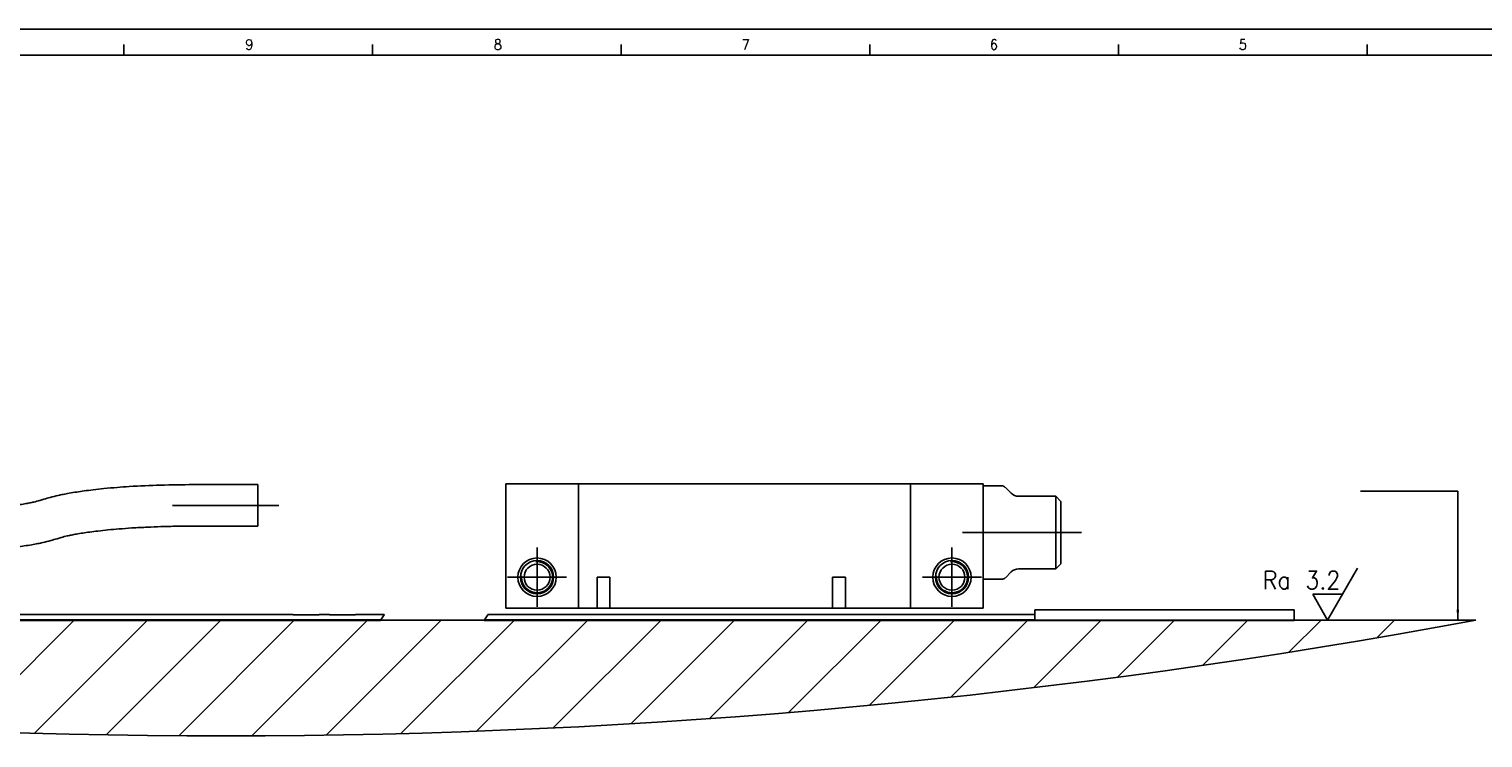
# Model space of a CAD drawing. Header units: millimetres. Extents: x -235 to 1545, y -109 to 485.
# Tile 14 of 17: x 150 to 430, y 348 to 485. Entities that reach past the tile are written whole.
import ezdxf

# ---------------------------------------------------------------- set-up
doc = ezdxf.new("R2010")
doc.units = ezdxf.units.MM
doc.linetypes.add('DOT_CENTER', pattern=[14, 12, -1, 0, -1])
doc.layers.add('1', color=7, linetype='Continuous')
doc.styles.add('CONVERTER_11', font='txt.shx', dxfattribs={"width": 0.9})
doc.dimstyles.get("Standard").update_dxf_attribs({"dimtxt": 0.18, "dimasz": 0.18, "dimexe": 0.18, "dimexo": 0.0625, "dimgap": 0.09, "dimtad": 0, "dimtih": 1, "dimtoh": 1, "dimdec": 4, "dimzin": 0, "dimdsep": 46, "dimtxsty": 'Standard', "dimcen": 0.09, "dimadec": 0, "dimazin": 0, "dimtfac": 1, "dimtdec": 4, "dimtofl": 0, "dimtmove": 0, "dimatfit": 3, "dimfxl": 1, "dimtolj": 1, "dimtzin": 0, "dimarcsym": 0})

# ---------------------------------------------------------------- blocks, each defined once
blk = doc.blocks.new('AM_CREATE_SYMBOL_SURFACE', base_point=(400.44, 370.9))
at = {"layer": '1', "color": 7, "linetype": 'Continuous'}
for p, q in [((400.44, 370.9), (406.21, 380.9)), ((403.32, 375.9), (397.56, 375.9)), ((397.56, 375.9), (400.44, 370.9))]:
    blk.add_line(p, q, dxfattribs=at)
at = {"layer": '1', "color": 4, "insert": (402.89, 376.85), "char_height": 3.5, "attachment_point": 9, "line_spacing_factor": 1.20048, "style": 'CONVERTER_11'}
blk.add_mtext('Ra 3.2', dxfattribs=at)
blk = doc.blocks.new('FLEJE_REGLA_EXPOSED_ADHESIVADA_670__17', base_point=(-34, 185.42))
at = {"color": 7, "linetype": 'Continuous'}
for p, q in [((172, 186.42), (172, 185.98)), ((197, 186.42), (172, 186.42)), ((197, 186.42), (197, 185.42)), ((-9, 185.48), (108.93, 185.48)), ((108.89, 185.42), (-9, 185.42)), ((56.5, 185.98), (100.5, 185.98)), ((100.5, 185.96), (100.5, 185.98)), ((100.5, 185.96), (102.5, 185.96)), ((100.5, 185.94), (100.5, 185.96)), ((100.5, 185.94), (102.5, 185.94)), ((102.5, 185.94), (102.5, 185.96)), ((102.5, 185.94), (103, 185.94)), ((103, 185.98), (103, 185.94)), ((103, 185.98), (104, 185.98)), ((104, 185.94), (104, 185.98)), ((104, 185.94), (104.5, 185.94)), ((104.5, 185.96), (106.5, 185.96)), ((104.5, 185.94), (104.5, 185.96)), ((104.5, 185.94), (106.5, 185.94)), ((106.5, 185.98), (106.5, 185.96)), ((106.5, 185.98), (109.26, 185.98)), ((106.5, 185.96), (106.5, 185.94)), ((172, 185.42), (118.89, 185.42)), ((118.93, 185.48), (172, 185.48)), ((119.26, 185.98), (172, 185.98)), ((172, 185.98), (172, 185.42)), ((197, 185.42), (172, 185.42))]:
    blk.add_line(p, q, dxfattribs=at)
at = {"color": 2, "linetype": 'DOT_CENTER'}
for p, q in [((108.93, 185.48), (108.89, 185.42)), ((108.93, 185.48), (109.25, 185.96)), ((109.25, 185.96), (109.26, 185.98)), ((118.89, 185.42), (118.93, 185.48)), ((119.25, 185.96), (118.93, 185.48)), ((119.26, 185.98), (119.25, 185.96))]:
    blk.add_line(p, q, dxfattribs=at)
blk = doc.blocks.new('CABEZA_REGLA_EXPOSED_2__18', base_point=(121, 186.58))
at = {"color": 7, "linetype": 'Continuous'}
for p, q in [((121, 186.58), (121, 198.58)), ((121, 198.58), (128, 198.58)), ((128, 186.58), (128, 198.58)), ((160, 198.58), (128, 198.58)), ((160, 198.58), (160, 186.58)), ((167, 198.58), (160, 198.58)), ((167, 198.38), (167, 198.58)), ((167, 189.38), (167, 198.38)), ((168.79, 198.38), (167, 198.38)), ((169.71, 197.67), (169.15, 198.23)), ((174, 197.38), (170.41, 197.38)), ((174, 190.38), (174, 197.38)), ((174.5, 196.88), (174, 197.38)), ((174.5, 196.88), (174.5, 190.88)), ((174.5, 190.88), (174, 190.38)), ((129.78, 189.58), (129.78, 186.58)), ((129.78, 189.58), (131.02, 189.58)), ((131.02, 189.58), (131.02, 186.58)), ((152.48, 189.58), (152.48, 186.58)), ((152.48, 189.58), (153.72, 189.58)), ((153.72, 189.58), (153.72, 186.58)), ((167, 186.58), (167, 189.38)), ((168.79, 189.38), (167, 189.38)), ((169.71, 190.09), (169.15, 189.53)), ((174, 190.38), (170.41, 190.38)), ((121, 186.58), (128, 186.58)), ((129.78, 186.58), (128, 186.58)), ((129.78, 186.58), (131.02, 186.58)), ((152.48, 186.58), (131.02, 186.58)), ((152.48, 186.58), (153.72, 186.58)), ((160, 186.58), (153.72, 186.58)), ((160, 186.58), (167, 186.58))]:
    blk.add_line(p, q, dxfattribs=at)
for centre, radius in [((124, 189.58), 1.85), ((124, 189.58), 1.6), ((124, 189.58), 1.25), ((164, 189.58), 1.85), ((164, 189.58), 1.6), ((164, 189.58), 1.25)]:
    blk.add_circle(centre, radius, dxfattribs=at)
for centre, radius, start, end in [((168.79, 197.88), 0.5, 45, 90), ((170.41, 198.38), 1, 225, 270), ((168.79, 189.88), 0.5, 270, 315), ((170.41, 189.38), 1, 90, 135)]:
    blk.add_arc(centre, radius, start, end, dxfattribs=at)
at = {"layer": '1', "color": 2, "linetype": 'DOT_CENTER'}
for p, q in [((170.79, 193.88), (165, 193.88)), ((171.71, 193.88), (167.15, 193.88)), ((176.5, 193.88), (168.41, 193.88)), ((124, 192.43), (124, 186.73)), ((164, 192.43), (164, 186.73)), ((126.85, 189.58), (121.15, 189.58)), ((166.85, 189.58), (161.15, 189.58))]:
    blk.add_line(p, q, dxfattribs=at)
at = {"layer": '1', "color": 30, "linetype": 'Continuous'}
for centre in [(124, 189.58), (164, 189.58)]:
    blk.add_arc(centre, 1.5, 175, 95, dxfattribs=at)
blk = doc.blocks.new('CABEZA_REGLA_EXPOSED__19', base_point=(-4, 186.58))
at = {"color": 7, "linetype": 'Continuous'}
for p, q in [((-4, 186.58), (-4, 198.58)), ((-4, 198.58), (3, 198.58)), ((3, 186.58), (3, 198.58)), ((35, 198.58), (3, 198.58)), ((35, 198.58), (35, 186.58)), ((35, 198.58), (42, 198.58)), ((42, 198.38), (42, 198.58)), ((42, 189.38), (42, 198.38)), ((43.79, 198.38), (42, 198.38)), ((44.71, 197.67), (44.15, 198.23)), ((90.84, 198.5), (97.09, 198.5)), ((97.09, 194.52), (97.09, 198.5)), ((49, 197.38), (45.41, 197.38)), ((49.5, 196.88), (49, 197.38)), ((49, 190.38), (49, 197.38)), ((49.5, 196.88), (49.5, 190.88)), ((63.34, 195.88), (49.5, 195.88)), ((90.84, 194.5), (97.09, 194.5)), ((97.09, 194.5), (97.09, 194.52)), ((49.5, 190.88), (49, 190.38)), ((63.34, 191.88), (49.5, 191.88)), ((4.78, 189.58), (4.78, 186.58)), ((4.78, 189.58), (6.02, 189.58)), ((6.02, 189.58), (6.02, 186.58)), ((27.48, 189.58), (28.72, 189.58)), ((27.48, 189.58), (27.48, 186.58)), ((28.72, 189.58), (28.72, 186.58)), ((43.79, 189.38), (42, 189.38)), ((42, 186.58), (42, 189.38)), ((44.71, 190.09), (44.15, 189.53)), ((49, 190.38), (45.41, 190.38)), ((-4, 186.58), (3, 186.58)), ((4.78, 186.58), (3, 186.58)), ((4.78, 186.58), (6.02, 186.58)), ((27.48, 186.58), (6.02, 186.58)), ((27.48, 186.58), (28.72, 186.58)), ((35, 186.58), (28.72, 186.58)), ((35, 186.58), (42, 186.58))]:
    blk.add_line(p, q, dxfattribs=at)
for centre, radius in [((-1, 189.58), 1.85), ((-1, 189.58), 1.6), ((-1, 189.58), 1.25), ((39, 189.58), 1.85), ((39, 189.58), 1.6), ((39, 189.58), 1.25)]:
    blk.add_circle(centre, radius, dxfattribs=at)
for centre, radius, start, end in [((43.79, 197.88), 0.5, 45, 90), ((45.41, 198.38), 1, 225, 270), ((43.79, 189.88), 0.5, 270, 315), ((45.41, 189.38), 1, 90, 135)]:
    blk.add_arc(centre, radius, start, end, dxfattribs=at)
for points, knots in [([(76.46, 197.09), (76.66, 197.15), (77.11, 197.29), (77.73, 197.44), (78.34, 197.57), (78.94, 197.68), (79.61, 197.79), (80.38, 197.9), (81.25, 198.01), (82.32, 198.13), (83.48, 198.23), (85.3, 198.36), (87.74, 198.47), (89.8, 198.49), (90.84, 198.5)], [0, 0, 0, 0, 0.62921, 1.420102, 1.920735, 2.501937, 3.237484, 3.957403, 4.829088, 5.884032, 7.17488, 8.336975, 11.355926, 14.497743, 14.497743, 14.497743, 14.497743]), ([(63.34, 195.88), (63.81, 195.88), (64.84, 195.89), (66.39, 195.92), (67.89, 195.98), (69.25, 196.06), (70.44, 196.14), (71.53, 196.24), (72.46, 196.34), (73.28, 196.44), (73.97, 196.54), (74.55, 196.64), (75.05, 196.73), (75.54, 196.83), (76, 196.95), (76.33, 197.05), (76.46, 197.09)], [0, 0, 0, 0, 1.413116, 3.102191, 4.651907, 5.906161, 7.186391, 8.221899, 9.202189, 10.000254, 10.67575, 11.293708, 11.77051, 12.197772, 12.794938, 13.210054, 13.210054, 13.210054, 13.210054]), ([(90.84, 194.5), (90.32, 194.5), (89.29, 194.49), (87.82, 194.46), (86.38, 194.4), (85.02, 194.33), (83.75, 194.24), (82.65, 194.14), (81.72, 194.04), (80.91, 193.94), (80.22, 193.84), (79.63, 193.74), (79.14, 193.65), (78.65, 193.55), (78.18, 193.43), (77.86, 193.33), (77.72, 193.29)], [0, 0, 0, 0, 1.560231, 3.102192, 4.400354, 5.906162, 7.186391, 8.221899, 9.20219, 10.000254, 10.67575, 11.293709, 11.77051, 12.197773, 12.780892, 13.210055, 13.210055, 13.210055, 13.210055]), ([(77.72, 193.29), (77.52, 193.23), (77.07, 193.09), (76.45, 192.94), (75.84, 192.81), (75.24, 192.7), (74.57, 192.59), (73.78, 192.47), (72.91, 192.36), (71.87, 192.25), (70.73, 192.15), (68.91, 192.02), (66.44, 191.91), (64.39, 191.89), (63.34, 191.88)], [0, 0, 0, 0, 0.62921, 1.420102, 1.920735, 2.501937, 3.237484, 3.957403, 4.896846, 5.884032, 7.083791, 8.336976, 11.355927, 14.497744, 14.497744, 14.497744, 14.497744])]:
    blk.add_open_spline(points, degree=3, knots=knots, dxfattribs=at)
at = {"layer": '1', "color": 2, "linetype": 'DOT_CENTER'}
for p, q in [((88.84, 196.5), (99.09, 196.5)), ((45.79, 193.88), (40, 193.88)), ((46.71, 193.88), (42.15, 193.88)), ((65.34, 193.88), (43.41, 193.88)), ((-1, 192.43), (-1, 186.73)), ((39, 192.43), (39, 186.73)), ((1.85, 189.58), (-3.85, 189.58)), ((41.85, 189.58), (36.15, 189.58))]:
    blk.add_line(p, q, dxfattribs=at)
at = {"layer": '1', "color": 30, "linetype": 'Continuous'}
for centre in [(-1, 189.58), (39, 189.58)]:
    blk.add_arc(centre, 1.5, 175, 95, dxfattribs=at)
blk = doc.blocks.new('REGLA_EXPOSED_ADHESIVADA__20', base_point=(-34, 185.42))
for name, p in [('CABEZA_REGLA_EXPOSED__19', (-4, 186.58)), ('CABEZA_REGLA_EXPOSED_2__18', (121, 186.58)), ('FLEJE_REGLA_EXPOSED_ADHESIVADA_670__17', (-34, 185.42))]:
    blk.add_blockref(name, p)
blk = doc.blocks.new('EXA_670__21', base_point=(-34, 185.42))
blk.add_blockref('REGLA_EXPOSED_ADHESIVADA__20', (-34, 185.42))
blk = doc.blocks.new('Marco_a1', base_point=(184.81, 187.78))
at = {"layer": '1', "color": 2, "linetype": 'Continuous'}
for p, q in [((604.81, 484.78), (-235.19, 484.78)), ((168.34, 481.78), (168.34, 479.78)), ((216.29, 481.78), (216.29, 479.78)), ((264.23, 481.78), (264.23, 479.78)), ((312.17, 481.78), (312.17, 479.78)), ((360.11, 481.78), (360.11, 479.78)), ((408.05, 481.78), (408.05, 479.78))]:
    blk.add_line(p, q, dxfattribs=at)
at = {"layer": '1', "color": 7, "linetype": 'Continuous'}
blk.add_line((599.81, 479.78), (-215.19, 479.78), dxfattribs=at)
at = {"layer": '1', "color": 2, "char_height": 2, "attachment_point": 4, "line_spacing_factor": 1.20048, "style": 'CONVERTER_11'}
for s, insert in [('9', (191.74, 481.8)), ('8', (239.67, 481.8)), ('7', (287.47, 481.8)), ('6', (335.32, 481.8)), ('5', (383.3, 481.8))]:
    blk.add_mtext(s, dxfattribs=dict(at, insert=insert))
blk = doc.blocks.new('Top', base_point=(184.81, 187.78))
blk.add_blockref('Marco_a1', (184.81, 187.78))
blk = doc.blocks.new('_dummy_frame__38', base_point=(-235.19, -174.57))
blk.add_blockref('Top', (184.81, 187.78))
blk = doc.blocks.new('_dummy_frame__39', base_point=(-346.5, -309.51))
at = {"layer": '1'}
blk.add_blockref('_dummy_frame__38', (-235.19, -174.57), dxfattribs=at)
blk = doc.blocks.new('Inferior1', base_point=(54, 192))
at = {"layer": '1', "linetype": 'Continuous'}
h = blk.add_hatch(dxfattribs=at)
h.set_pattern_fill('_USER', color=3, scale=5, angle=45, pattern_type=0)
h.set_pattern_definition([(45, (0, 0), (-3.53553, 3.53553), [])])
edge = h.paths.add_edge_path()
edge.add_line((-26.5, 185.45), (214.5, 185.45))
edge.add_arc((94, 830.571), 656.279, 259.419838, 280.580162, ccw=False)
at = {"layer": '1', "color": 7, "linetype": 'Continuous'}
blk.add_line((-26.5, 185.45), (214.5, 185.45), dxfattribs=at)
blk.add_arc((94, 830.571), 656.279, 259.419838, 280.580162, dxfattribs=at)
at = {"layer": '1', "color": 2}
blk.add_solid([(212.636, 186.45), (212.899, 186.45), (212.767, 185.45)], dxfattribs=at)
blk.add_blockref('EXA_670__21', (-34, 185.42))
at = {"layer": '1', "xscale": 0.5, "yscale": 0.5, "zscale": 0.5}
blk.add_blockref('AM_CREATE_SYMBOL_SURFACE', (200.22, 185.45), dxfattribs=at)
at = {"layer": '1', "color": 2, "linetype": 'Continuous', "has_arrowhead": 0}
blk.add_leader([(212.767, 185.45), (212.767, 197.871), (203.378, 197.871)], dimstyle='Standard', dxfattribs=at)

msp = doc.modelspace()

# ---------------------------------------------------------------- block references
at = {"xscale": 2, "yscale": 2, "zscale": 2}
msp.add_blockref('Inferior1', (108, 384), dxfattribs=at)
at = {"layer": '1'}
msp.add_blockref('_dummy_frame__39', (-346.5, -309.51), dxfattribs=at)

doc.saveas('drawing.dxf')
